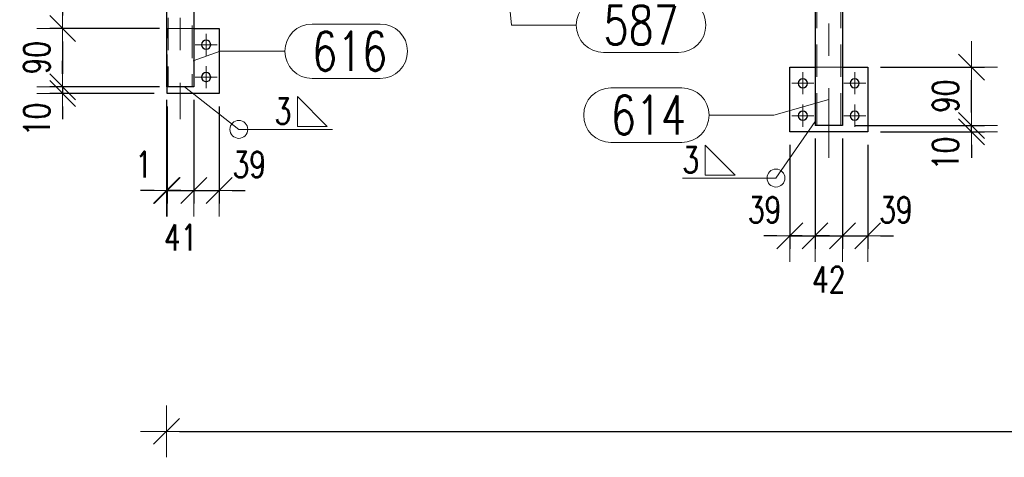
# Model space of a CAD drawing. Header units: millimetres. Extents: x -845 to -83, y 8759 to 9255.
# Tile 91 of 119: x -654 to -578, y 9020 to 9053. Entities that reach past the tile are written whole.
import ezdxf

# ---------------------------------------------------------------- set-up
doc = ezdxf.new("R2010")
doc.units = ezdxf.units.MM
doc.header["$LTSCALE"] = 10
doc.linetypes.add('HIDDEN', pattern=[0.375, 0.25, -0.125])
doc.linetypes.add('MITTE', pattern=[2, 1.25, -0.25, 0.25, -0.25])
doc.layers.get('Defpoints').update_dxf_attribs({"color": 1})
for name, color, linetype, lineweight in [('PS_DIM', 4, 'Continuous', 13), ('PS_Hidden', 2, 'HIDDEN', 9), ('PS_Mid', 5, 'MITTE', 15), ('PS_Pos', 1, 'Continuous', 15), ('PS_Shape', 161, 'Continuous', 30), ('PS_SOLID', 7, 'Continuous', 30), ('PS_Weld', 1, 'Continuous', 9)]:
    doc.layers.add(name, color=color, linetype=linetype, lineweight=lineweight)
doc.styles.add('simplex', font='simplex.shx', dxfattribs={"width": 0.75})
doc.dimstyles.new('1_20_PRZ', dxfattribs={"dimtxt": 2, "dimasz": 1, "dimexe": 2, "dimexo": 5, "dimgap": 1, "dimtad": 1, "dimdec": 0, "dimlfac": 20, "dimtxsty": 'simplex', "dimblk": 'dimznak', "dimcen": 2, "dimse1": 1, "dimse2": 1, "dimclrd": 256, "dimclrt": 4, "dimadec": 1, "dimazin": 0, "dimtfac": 1, "dimtdec": 0, "dimtix": 1, "dimtmove": 2, "dimatfit": 3, "dimldrblk": 'dim-grot', "dimfxl": 1, "dimarcsym": 0})
doc.dimstyles.new('1_20_SC', dxfattribs={"dimtxt": 2, "dimasz": 1, "dimexe": 1, "dimexo": 1, "dimgap": 1, "dimtad": 1, "dimdec": 0, "dimlfac": 20, "dimtxsty": 'simplex', "dimblk": 'dimznak', "dimcen": 2, "dimclrd": 256, "dimclre": 256, "dimclrt": 4, "dimadec": 1, "dimazin": 0, "dimtfac": 1, "dimtdec": 0, "dimtix": 1, "dimtmove": 2, "dimatfit": 3, "dimldrblk": 'dim-grot', "dimfxl": 1, "dimarcsym": 0})
doc.dimstyles.new('średnice', dxfattribs={"dimtxt": 2, "dimasz": 2.5, "dimexe": 1, "dimexo": 1, "dimgap": 1, "dimtad": 1, "dimdec": 0, "dimlfac": 10, "dimtxsty": 'simplex', "dimcen": 2, "dimclrd": 256, "dimclre": 256, "dimclrt": 3, "dimadec": 1, "dimazin": 0, "dimtfac": 1, "dimtdec": 0, "dimtix": 1, "dimtmove": 1, "dimatfit": 0, "dimfxl": 1, "dimarcsym": 0})

# ---------------------------------------------------------------- blocks, each defined once
blk = doc.blocks.new('dimznak')
at = {"color": 0}
for points in [[(0, 2), (0, -2)], [(-2, 0), (2, 0)]]:
    blk.add_lwpolyline(points, dxfattribs=at)
at = {"color": 2}
blk.add_lwpolyline([(1, 1), (-1, -1)], dxfattribs=at)
blk = doc.blocks.new('*D19')
at = {"layer": 'Defpoints', "color": 0, "transparency": 16777216}
for p in [(-592.283, 9045.276), (-594.223, 9044.776), (-592.283, 9036.776)]:
    blk.add_point(p, dxfattribs=at)
at = {"layer": 'PS_DIM', "lineweight": -2, "transparency": 16777216}
for p, q in [((-592.283, 9044.276), (-592.283, 9035.776)), ((-594.223, 9043.776), (-594.223, 9035.776)), ((-595.223, 9036.776), (-596.223, 9036.776)), ((-594.223, 9036.776), (-592.283, 9036.776)), ((-591.283, 9036.776), (-590.283, 9036.776))]:
    blk.add_line(p, q, dxfattribs=at)
blk.add_blockref('dimznak', (-594.223, 9036.776), dxfattribs=at)
at = {"layer": 'PS_DIM', "lineweight": -2, "transparency": 16777216, "rotation": 180}
blk.add_blockref('dimznak', (-592.283, 9036.776), dxfattribs=at)
at = {"layer": 'PS_DIM', "color": 4, "transparency": 16777216, "insert": (-596.167, 9038.776), "char_height": 2, "attachment_point": 5, "style": 'simplex'}
blk.add_mtext('39', dxfattribs=at)
blk = doc.blocks.new('dim-grot')
blk.add_hatch(color=256).paths.add_polyline_path([(0, 0), (-2, 0.5), (-2, -0.5)])
blk.add_lwpolyline([(0, 0), (-2, 0.5), (-2, -0.5), (0, 0)])
blk = doc.blocks.new('*D20')
at = {"layer": 'Defpoints', "color": 0, "transparency": 16777216}
for p in [(-592.283, 9045.276), (-590.163, 9045.276), (-590.163, 9036.776)]:
    blk.add_point(p, dxfattribs=at)
at = {"layer": 'PS_DIM', "lineweight": -2, "transparency": 16777216}
for p, q in [((-592.283, 9044.276), (-592.283, 9035.776)), ((-590.163, 9044.276), (-590.163, 9035.776)), ((-593.283, 9036.776), (-594.283, 9036.776)), ((-592.283, 9036.776), (-590.163, 9036.776)), ((-589.163, 9036.776), (-588.163, 9036.776))]:
    blk.add_line(p, q, dxfattribs=at)
blk.add_blockref('dimznak', (-592.283, 9036.776), dxfattribs=at)
at = {"layer": 'PS_DIM', "lineweight": -2, "transparency": 16777216, "rotation": 180}
blk.add_blockref('dimznak', (-590.163, 9036.776), dxfattribs=at)
at = {"layer": 'PS_DIM', "color": 4, "transparency": 16777216, "insert": (-591.223, 9033.399), "char_height": 2, "attachment_point": 5, "style": 'simplex'}
blk.add_mtext('42', dxfattribs=at)
blk = doc.blocks.new('*D21')
at = {"layer": 'Defpoints', "color": 0, "transparency": 16777216}
for p in [(-590.163, 9045.276), (-588.223, 9044.776), (-588.223, 9036.776)]:
    blk.add_point(p, dxfattribs=at)
at = {"layer": 'PS_DIM', "lineweight": -2, "transparency": 16777216}
for p, q in [((-590.163, 9044.276), (-590.163, 9035.776)), ((-588.223, 9043.776), (-588.223, 9035.776)), ((-591.163, 9036.776), (-592.163, 9036.776)), ((-590.163, 9036.776), (-588.223, 9036.776)), ((-587.223, 9036.776), (-586.223, 9036.776))]:
    blk.add_line(p, q, dxfattribs=at)
blk.add_blockref('dimznak', (-590.163, 9036.776), dxfattribs=at)
at = {"layer": 'PS_DIM', "lineweight": -2, "transparency": 16777216, "rotation": 180}
blk.add_blockref('dimznak', (-588.223, 9036.776), dxfattribs=at)
at = {"layer": 'PS_DIM', "color": 4, "transparency": 16777216, "insert": (-586.041, 9038.776), "char_height": 2, "attachment_point": 5, "style": 'simplex'}
blk.add_mtext('39', dxfattribs=at)
blk = doc.blocks.new('*D22')
at = {"layer": 'Defpoints', "color": 0, "transparency": 16777216}
for p in [(-590.163, 9045.276), (-580.223, 9045.276), (-588.223, 9044.776)]:
    blk.add_point(p, dxfattribs=at)
at = {"layer": 'PS_DIM', "lineweight": -2, "transparency": 16777216}
for p, q in [((-580.223, 9046.276), (-580.223, 9047.276)), ((-589.163, 9045.276), (-579.223, 9045.276)), ((-580.223, 9044.776), (-580.223, 9045.276)), ((-587.223, 9044.776), (-579.223, 9044.776)), ((-580.223, 9043.776), (-580.223, 9042.776))]:
    blk.add_line(p, q, dxfattribs=at)
for p, rotation in [((-580.223, 9045.276), 270), ((-580.223, 9044.776), 90)]:
    blk.add_blockref('dimznak', p, dxfattribs=dict(at, rotation=rotation))
at = {"layer": 'PS_DIM', "color": 4, "transparency": 16777216, "insert": (-582.223, 9043.12), "char_height": 2, "attachment_point": 5, "rotation": 90, "style": 'simplex'}
blk.add_mtext('10', dxfattribs=at)
blk = doc.blocks.new('*D23')
at = {"layer": 'Defpoints', "color": 0, "transparency": 16777216}
for p in [(-588.223, 9049.776), (-580.223, 9049.776), (-590.163, 9045.276)]:
    blk.add_point(p, dxfattribs=at)
at = {"layer": 'PS_DIM', "lineweight": -2, "transparency": 16777216}
for p, q in [((-587.223, 9049.776), (-579.223, 9049.776)), ((-580.223, 9046.276), (-580.223, 9048.776)), ((-589.163, 9045.276), (-579.223, 9045.276))]:
    blk.add_line(p, q, dxfattribs=at)
for p, rotation in [((-580.223, 9049.776), 90), ((-580.223, 9045.276), 270)]:
    blk.add_blockref('dimznak', p, dxfattribs=dict(at, rotation=rotation))
at = {"layer": 'PS_DIM', "color": 4, "transparency": 16777216, "insert": (-582.223, 9047.526), "char_height": 2, "attachment_point": 5, "rotation": 90, "style": 'simplex'}
blk.add_mtext('90', dxfattribs=at)
blk = doc.blocks.new('*D60')
at = {"layer": 'Defpoints', "color": 0, "transparency": 16777216}
for p in [(-640.163, 9059.612), (-650.283, 9052.746), (-641.822, 9052.746)]:
    blk.add_point(p, dxfattribs=at)
at = {"layer": 'PS_DIM', "lineweight": -2, "transparency": 16777216}
for p, q in [((-641.163, 9059.612), (-651.283, 9059.612)), ((-650.283, 9058.612), (-650.283, 9053.746)), ((-642.822, 9052.746), (-651.283, 9052.746))]:
    blk.add_line(p, q, dxfattribs=at)
for p, rotation in [((-650.283, 9059.612), 90), ((-650.283, 9052.746), 270)]:
    blk.add_blockref('dimznak', p, dxfattribs=dict(at, rotation=rotation))
at = {"layer": 'PS_DIM', "color": 4, "transparency": 16777216, "insert": (-652.283, 9056.179), "char_height": 2, "attachment_point": 5, "rotation": 90, "style": 'simplex'}
blk.add_mtext('137', dxfattribs=at)
blk = doc.blocks.new('*D61')
at = {"layer": 'Defpoints', "color": 0, "transparency": 16777216}
for p in [(-641.822, 9052.746), (-650.283, 9048.246), (-641.822, 9048.246)]:
    blk.add_point(p, dxfattribs=at)
at = {"layer": 'PS_DIM', "lineweight": -2, "transparency": 16777216}
for p, q in [((-642.822, 9052.746), (-651.283, 9052.746)), ((-650.283, 9051.746), (-650.283, 9049.246)), ((-642.822, 9048.246), (-651.283, 9048.246))]:
    blk.add_line(p, q, dxfattribs=at)
for p, rotation in [((-650.283, 9052.746), 90), ((-650.283, 9048.246), 270)]:
    blk.add_blockref('dimznak', p, dxfattribs=dict(at, rotation=rotation))
at = {"layer": 'PS_DIM', "color": 4, "transparency": 16777216, "insert": (-652.283, 9050.496), "char_height": 2, "attachment_point": 5, "rotation": 90, "style": 'simplex'}
blk.add_mtext('90', dxfattribs=at)
blk = doc.blocks.new('*D62')
at = {"layer": 'Defpoints', "color": 0, "transparency": 16777216}
for p in [(-641.822, 9048.246), (-650.283, 9047.746), (-642.223, 9047.746)]:
    blk.add_point(p, dxfattribs=at)
at = {"layer": 'PS_DIM', "lineweight": -2, "transparency": 16777216}
for p, q in [((-650.283, 9049.246), (-650.283, 9050.246)), ((-642.822, 9048.246), (-651.283, 9048.246)), ((-650.283, 9048.246), (-650.283, 9047.746)), ((-643.223, 9047.746), (-651.283, 9047.746)), ((-650.283, 9046.746), (-650.283, 9045.746))]:
    blk.add_line(p, q, dxfattribs=at)
for p, rotation in [((-650.283, 9048.246), 270), ((-650.283, 9047.746), 90)]:
    blk.add_blockref('dimznak', p, dxfattribs=dict(at, rotation=rotation))
at = {"layer": 'PS_DIM', "color": 4, "transparency": 16777216, "insert": (-652.283, 9045.733), "char_height": 2, "attachment_point": 5, "rotation": 90, "style": 'simplex'}
blk.add_mtext('10', dxfattribs=at)
blk = doc.blocks.new('*D68')
at = {"layer": 'Defpoints', "color": 0, "transparency": 16777216}
for p in [(-638.618, 9109.52), (-465.818, 9109.52), (-498.223, 9039.429)]:
    blk.add_point(p, dxfattribs=at)
at = {"layer": 'PS_DIM', "lineweight": -2, "transparency": 16777216}
blk.add_line((-465.818, 9040.429), (-465.818, 9108.52), dxfattribs=at)
for p, rotation in [((-465.818, 9109.52), 90), ((-465.818, 9039.429), 270)]:
    blk.add_blockref('dimznak', p, dxfattribs=dict(at, rotation=rotation))
at = {"layer": 'PS_DIM', "color": 4, "transparency": 16777216, "insert": (-467.818, 9074.475), "char_height": 2, "attachment_point": 5, "rotation": 90, "style": 'simplex'}
blk.add_mtext('1402', dxfattribs=at)
blk = doc.blocks.new('*D74')
at = {"layer": 'Defpoints', "color": 0, "transparency": 16777216}
for p in [(-642.283, 9048.246), (-642.223, 9047.746), (-642.223, 9040.258)]:
    blk.add_point(p, dxfattribs=at)
at = {"layer": 'PS_DIM', "lineweight": -2, "transparency": 16777216}
for p, q in [((-642.283, 9047.246), (-642.283, 9039.258)), ((-642.223, 9046.746), (-642.223, 9039.258)), ((-643.283, 9040.258), (-644.283, 9040.258)), ((-642.283, 9040.258), (-642.223, 9040.258)), ((-641.223, 9040.258), (-640.223, 9040.258))]:
    blk.add_line(p, q, dxfattribs=at)
blk.add_blockref('dimznak', (-642.283, 9040.258), dxfattribs=at)
at = {"layer": 'PS_DIM', "lineweight": -2, "transparency": 16777216, "rotation": 180}
blk.add_blockref('dimznak', (-642.223, 9040.258), dxfattribs=at)
at = {"layer": 'PS_DIM', "color": 4, "transparency": 16777216, "insert": (-644.047, 9042.258), "char_height": 2, "attachment_point": 5, "style": 'simplex'}
blk.add_mtext('1', dxfattribs=at)
blk = doc.blocks.new('*D75')
at = {"layer": 'Defpoints', "color": 0, "transparency": 16777216}
for p in [(-640.163, 9048.246), (-642.223, 9047.746), (-640.163, 9040.258)]:
    blk.add_point(p, dxfattribs=at)
at = {"layer": 'PS_DIM', "lineweight": -2, "transparency": 16777216}
for p, q in [((-640.163, 9047.246), (-640.163, 9039.258)), ((-642.223, 9046.746), (-642.223, 9039.258)), ((-643.223, 9040.258), (-644.223, 9040.258)), ((-642.223, 9040.258), (-640.163, 9040.258)), ((-639.163, 9040.258), (-638.163, 9040.258))]:
    blk.add_line(p, q, dxfattribs=at)
blk.add_blockref('dimznak', (-642.223, 9040.258), dxfattribs=at)
at = {"layer": 'PS_DIM', "lineweight": -2, "transparency": 16777216, "rotation": 180}
blk.add_blockref('dimznak', (-640.163, 9040.258), dxfattribs=at)
at = {"layer": 'PS_DIM', "color": 4, "transparency": 16777216, "insert": (-641.193, 9036.646), "char_height": 2, "attachment_point": 5, "style": 'simplex'}
blk.add_mtext('41', dxfattribs=at)
blk = doc.blocks.new('*D76')
at = {"layer": 'Defpoints', "color": 0, "transparency": 16777216}
for p in [(-640.163, 9048.246), (-638.223, 9047.746), (-638.223, 9040.258)]:
    blk.add_point(p, dxfattribs=at)
at = {"layer": 'PS_DIM', "lineweight": -2, "transparency": 16777216}
for p, q in [((-640.163, 9047.246), (-640.163, 9039.258)), ((-638.223, 9046.746), (-638.223, 9039.258)), ((-641.163, 9040.258), (-642.163, 9040.258)), ((-640.163, 9040.258), (-638.223, 9040.258)), ((-637.223, 9040.258), (-636.223, 9040.258))]:
    blk.add_line(p, q, dxfattribs=at)
blk.add_blockref('dimznak', (-640.163, 9040.258), dxfattribs=at)
at = {"layer": 'PS_DIM', "lineweight": -2, "transparency": 16777216, "rotation": 180}
blk.add_blockref('dimznak', (-638.223, 9040.258), dxfattribs=at)
at = {"layer": 'PS_DIM', "color": 4, "transparency": 16777216, "insert": (-635.898, 9042.258), "char_height": 2, "attachment_point": 5, "style": 'simplex'}
blk.add_mtext('39', dxfattribs=at)
blk = doc.blocks.new('*D89')
at = {"layer": 'Defpoints', "color": 0, "transparency": 16777216}
for p in [(-590.871, 9056.683), (-542.283, 9053.797), (-541.575, 9053.755), (-542.283, 9042.306), (-566.753, 9040.932)]:
    blk.add_point(p, dxfattribs=at)
at = {"layer": 'PS_DIM', "lineweight": -2, "transparency": 16777216}
blk.add_line((-542.283, 9041.306), (-542.283, 9025.151), dxfattribs=at)
blk.add_arc((-542.283, 9053.797), 27.646, 181.78326, 264.81703, dxfattribs=at)
at = {"layer": 'PS_DIM', "transparency": 16777216}
for points in [[(-570.332, 9052.942), (-569.499, 9052.931), (-569.88, 9055.436)], [(-544.762, 9026.68), (-544.799, 9025.848), (-542.283, 9026.151)]]:
    blk.add_solid(points, dxfattribs=at)
at = {"layer": 'PS_DIM', "color": 3, "transparency": 16777216, "insert": (-560.809, 9036.339), "char_height": 2, "attachment_point": 5, "rotation": 313.30014, "style": 'simplex'}
blk.add_mtext('93,4°', dxfattribs=at)
blk = doc.blocks.new('*D90')
at = {"layer": 'Defpoints', "color": 0, "transparency": 16777216}
for p in [(-479.63, 9079.723), (-642.283, 9050.353), (-479.63, 9021.702)]:
    blk.add_point(p, dxfattribs=at)
at = {"layer": 'PS_DIM', "lineweight": -2, "transparency": 16777216}
blk.add_line((-641.283, 9021.702), (-480.63, 9021.702), dxfattribs=at)
at = {"layer": 'PS_DIM', "lineweight": -2, "transparency": 16777216, "rotation": 180}
blk.add_blockref('dimznak', (-642.283, 9021.702), dxfattribs=at)
at = {"layer": 'PS_DIM', "lineweight": -2, "transparency": 16777216}
blk.add_blockref('dimznak', (-479.63, 9021.702), dxfattribs=at)
at = {"layer": 'PS_DIM', "color": 4, "transparency": 16777216, "insert": (-560.957, 9023.702), "char_height": 2, "attachment_point": 5, "style": 'simplex'}
blk.add_mtext('3253', dxfattribs=at)
blk = doc.blocks.new('*X603')
at = {"layer": 'PS_Hidden', "color": 2, "linetype": 'HIDDEN'}
for p, q in [((-642.153, 9106.066), (-642.153, 9048.246)), ((-640.293, 9105.466), (-640.293, 9048.246)), ((-592.153, 9104.018), (-592.153, 9045.276)), ((-590.293, 9104.018), (-590.293, 9045.276)), ((-642.223, 9052.746), (-640.163, 9052.746)), ((-642.223, 9048.246), (-642.223, 9052.746)), ((-592.283, 9049.776), (-590.163, 9049.776))]:
    blk.add_line(p, q, dxfattribs=at)
at = {"layer": 'PS_Mid', "color": 5, "linetype": 'MITTE'}
for p, q in [((-641.223, 9108.566), (-641.223, 9045.746)), ((-591.223, 9108.142), (-591.223, 9042.776)), ((-639.223, 9052.346), (-639.223, 9050.646)), ((-638.373, 9051.496), (-640.073, 9051.496)), ((-639.223, 9049.846), (-639.223, 9048.146)), ((-593.223, 9049.376), (-593.223, 9047.676)), ((-589.223, 9049.376), (-589.223, 9047.676)), ((-638.373, 9048.996), (-640.073, 9048.996)), ((-592.373, 9048.526), (-594.073, 9048.526)), ((-588.373, 9048.526), (-590.073, 9048.526)), ((-593.223, 9046.876), (-593.223, 9045.176)), ((-589.223, 9046.876), (-589.223, 9045.176)), ((-592.373, 9046.026), (-594.073, 9046.026)), ((-588.373, 9046.026), (-590.073, 9046.026))]:
    blk.add_line(p, q, dxfattribs=at)
at = {"layer": 'PS_SOLID', "color": 7, "linetype": 'Continuous'}
for p, q in [((-642.283, 9106.066), (-642.283, 9048.246)), ((-640.163, 9059.612), (-640.163, 9048.246)), ((-592.283, 9056.767), (-592.283, 9045.276)), ((-590.163, 9056.641), (-590.163, 9045.276)), ((-640.163, 9052.746), (-638.223, 9052.746)), ((-638.223, 9052.746), (-638.223, 9047.746)), ((-594.223, 9049.776), (-592.283, 9049.776)), ((-594.223, 9044.776), (-594.223, 9049.776)), ((-590.163, 9049.776), (-588.223, 9049.776)), ((-588.223, 9049.776), (-588.223, 9044.776)), ((-640.163, 9048.246), (-642.283, 9048.246)), ((-642.223, 9047.746), (-642.223, 9048.246)), ((-638.223, 9047.746), (-642.223, 9047.746)), ((-590.163, 9045.276), (-592.283, 9045.276)), ((-588.223, 9044.776), (-594.223, 9044.776))]:
    blk.add_line(p, q, dxfattribs=at)
at = {"layer": 'PS_SOLID', "color": 7, "extrusion": (0, 0, -1)}
for centre in [(639.223, 9051.496), (639.223, 9048.996), (593.223, 9048.526), (589.223, 9048.526), (593.223, 9046.026), (589.223, 9046.026)]:
    blk.add_circle(centre, 0.35, dxfattribs=at)
blk = doc.blocks.new('*X630')
at = {"color": 1}
for p, q in [((-616.227, 9058.69), (-615.684, 9053.004)), ((-608.584, 9055.104), (-602.799, 9055.104)), ((-615.684, 9053.004), (-610.684, 9053.004)), ((-608.584, 9050.904), (-602.799, 9050.904))]:
    blk.add_line(p, q, dxfattribs=at)
for centre, start, end in [((-608.584, 9053.004), 90, 270), ((-602.799, 9053.004), 270, 90)]:
    blk.add_arc(centre, 2.1, start, end, dxfattribs=at)
at = {"color": 30, "style": 'simplex', "width": 0.75}
blk.add_text('587', height=3, dxfattribs=at).set_placement((-608.584, 9051.504))
blk = doc.blocks.new('*X633')
at = {"color": 1}
for p, q in [((-608.018, 9048.17), (-602.554, 9048.17)), ((-591.223, 9047.276), (-595.454, 9046.07)), ((-600.454, 9046.07), (-595.454, 9046.07)), ((-608.018, 9043.97), (-602.554, 9043.97))]:
    blk.add_line(p, q, dxfattribs=at)
for centre, start, end in [((-608.018, 9046.07), 90, 270), ((-602.554, 9046.07), 270, 90)]:
    blk.add_arc(centre, 2.1, start, end, dxfattribs=at)
at = {"color": 30, "style": 'simplex', "width": 0.75}
blk.add_text('614', height=3, dxfattribs=at).set_placement((-608.018, 9044.57))
blk = doc.blocks.new('*X635')
at = {"color": 1}
for p, q in [((-631.047, 9053.091), (-625.797, 9053.091)), ((-640.223, 9050.246), (-638.147, 9050.991)), ((-638.147, 9050.991), (-633.147, 9050.991)), ((-631.047, 9048.891), (-625.797, 9048.891))]:
    blk.add_line(p, q, dxfattribs=at)
for centre, start, end in [((-631.047, 9050.991), 90, 270), ((-625.797, 9050.991), 270, 90)]:
    blk.add_arc(centre, 2.1, start, end, dxfattribs=at)
at = {"color": 30, "style": 'simplex', "width": 0.75}
blk.add_text('616', height=3, dxfattribs=at).set_placement((-631.047, 9049.491))
blk = doc.blocks.new('*X757')
at = {"color": 9}
for p, q in [((-640.895, 9048.246), (-636.701, 9044.969)), ((-636.701, 9044.969), (-629.491, 9044.969))]:
    blk.add_line(p, q, dxfattribs=at)
at = {"color": 3}
for p, q in [((-629.886, 9045.199), (-632.186, 9047.499)), ((-632.186, 9047.499), (-632.186, 9045.199)), ((-632.186, 9045.199), (-629.886, 9045.199))]:
    blk.add_line(p, q, dxfattribs=at)
at = {"color": 9}
blk.add_circle((-636.701, 9044.969), 0.69, dxfattribs=at)
at = {"color": 2, "style": 'simplex', "width": 0.75}
blk.add_text('3', height=2, dxfattribs=at).set_placement((-633.941, 9045.369))
blk = doc.blocks.new('*X758')
at = {"color": 9}
for p in [(-592.283, 9045.575), (-602.503, 9041.219)]:
    blk.add_line(p, (-595.293, 9041.219), dxfattribs=at)
at = {"color": 3}
for p, q in [((-598.448, 9041.449), (-600.748, 9043.749)), ((-600.748, 9043.749), (-600.748, 9041.449)), ((-600.748, 9041.449), (-598.448, 9041.449))]:
    blk.add_line(p, q, dxfattribs=at)
at = {"color": 9}
blk.add_circle((-595.293, 9041.219), 0.69, dxfattribs=at)
at = {"color": 2, "style": 'simplex', "width": 0.75}
blk.add_text('3', height=2, dxfattribs=at).set_placement((-602.503, 9041.619))

msp = doc.modelspace()

# ---------------------------------------------------------------- block references
at = {"layer": 'PS_Pos'}
for name in ['*X630', '*X635', '*X633']:
    msp.add_blockref(name, (0, 0), dxfattribs=at)
at = {"layer": 'PS_Shape', "color": 31}
msp.add_blockref('*X603', (0, 0), dxfattribs=at)
at = {"layer": 'PS_Weld'}
for name in ['*X757', '*X758']:
    msp.add_blockref(name, (0, 0), dxfattribs=at)

# ---------------------------------------------------------------- dimensions: what is measured, and where the dimension line sits
at = {"layer": 'PS_DIM'}
for base, p1, p2, dimstyle, picture, middle in [((-465.818, 9109.52), (-498.223, 9039.429), (-638.618, 9109.52), '1_20_PRZ', '*D68', (-467.818, 9074.475)), ((-650.283, 9052.746), (-640.163, 9059.612), (-641.822, 9052.746), '1_20_SC', '*D60', (-652.283, 9056.179)), ((-650.283, 9048.246), (-641.822, 9052.746), (-641.822, 9048.246), '1_20_SC', '*D61', (-652.283, 9050.496)), ((-580.223, 9049.776), (-590.163, 9045.276), (-588.223, 9049.776), '1_20_SC', '*D23', (-582.223, 9047.526))]:
    dim = msp.add_linear_dim(base=base, p1=p1, p2=p2, angle=90, dimstyle=dimstyle, dxfattribs=at)
    dim.commit()
    dim.dimension.update_dxf_attribs({"geometry": picture, "text_midpoint": middle})
dim = msp.add_linear_dim(base=(-479.63, 9021.702), p1=(-642.283, 9050.353), p2=(-479.63, 9079.723), dimstyle='1_20_PRZ', dxfattribs=at)
dim.commit()
dim.dimension.update_dxf_attribs({"geometry": '*D90', "text_midpoint": (-560.957, 9023.702)})
dim = msp.add_angular_dim_2l(base=(-566.753, 9040.932), line1=((-542.283, 9053.797), (-542.283, 9042.306)), line2=((-541.575, 9053.755), (-590.871, 9056.683)), dimstyle='średnice', dxfattribs=at)
dim.commit()
dim.dimension.update_dxf_attribs({"geometry": '*D89', "text_midpoint": (-560.809, 9036.339)})
for base, p1, p2, picture, middle in [((-650.283, 9047.746), (-641.822, 9048.246), (-642.223, 9047.746), '*D62', (-652.283, 9045.733)), ((-580.223, 9045.276), (-588.223, 9044.776), (-590.163, 9045.276), '*D22', (-582.223, 9043.12))]:
    dim = msp.add_linear_dim(base=base, p1=p1, p2=p2, angle=90, dimstyle='1_20_SC', dxfattribs=at)
    dim.commit()
    dim.dimension.update_dxf_attribs({"geometry": picture, "text_midpoint": middle, "dimtype": 128})
for base, p1, p2, picture, middle in [((-642.223, 9040.258), (-642.283, 9048.246), (-642.223, 9047.746), '*D74', (-644.047, 9042.258)), ((-640.163, 9040.258), (-642.223, 9047.746), (-640.163, 9048.246), '*D75', (-641.193, 9036.646)), ((-638.223, 9040.258), (-640.163, 9048.246), (-638.223, 9047.746), '*D76', (-635.898, 9042.258)), ((-592.283, 9036.776), (-594.223, 9044.776), (-592.283, 9045.276), '*D19', (-596.167, 9038.776)), ((-590.163, 9036.776), (-592.283, 9045.276), (-590.163, 9045.276), '*D20', (-591.223, 9033.399)), ((-588.223, 9036.776), (-590.163, 9045.276), (-588.223, 9044.776), '*D21', (-586.041, 9038.776))]:
    dim = msp.add_linear_dim(base=base, p1=p1, p2=p2, dimstyle='1_20_SC', dxfattribs=at)
    dim.commit()
    dim.dimension.update_dxf_attribs({"geometry": picture, "text_midpoint": middle, "dimtype": 128})

doc.saveas('drawing.dxf')
